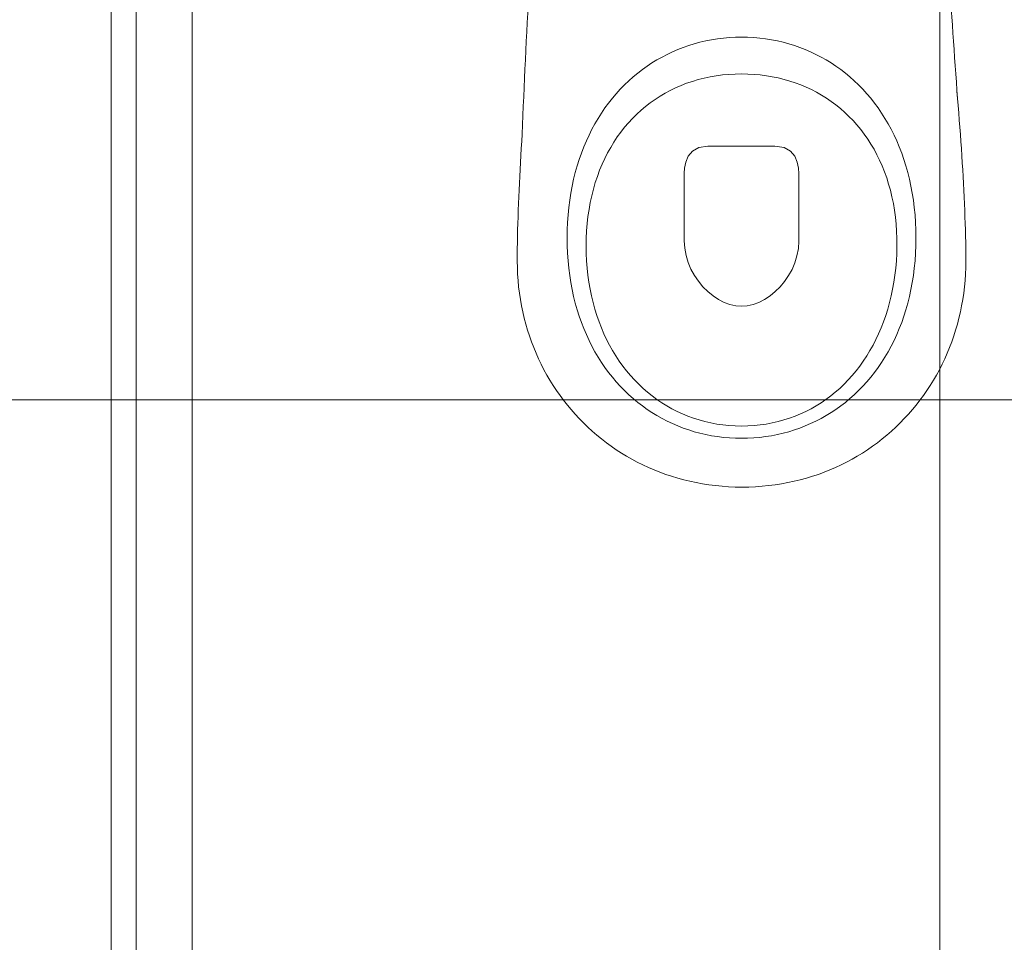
# Model space of a CAD drawing. Header units: centimetres. Extents: x 88729 to 133553, y -16225 to 14174.
# Tile 118 of 231: x 91356 to 91435, y -6417 to -6343. Entities that reach past the tile are written whole.
import ezdxf
from ezdxf.enums import TextEntityAlignment as Align

# ---------------------------------------------------------------- set-up
doc = ezdxf.new("R2010")
doc.units = ezdxf.units.CM
doc.layers.add('A-ARMATURA', color=252, linetype='Continuous', lineweight=5)
for name, color, linetype in [('A-SCIANY', 252, 'Continuous'), ('A-SUFITY', 252, 'Continuous'), ('E_PODKLAD', 7, 'Continuous'), ('R-MET-IWE', 252, 'Continuous')]:
    doc.layers.add(name, color=color, linetype=linetype)
doc.styles.get("Standard").update_dxf_attribs({"font": 'txt.shx'})

# ---------------------------------------------------------------- blocks, each defined once
blk = doc.blocks.new('A$C04280096')
at = {"layer": 'A-ARMATURA'}
for p, q in [((-42.38, -315.84), (-46.81, -317.38)), ((-37.89, -314.45), (-42.38, -315.84)), ((-33.34, -313.23), (-37.89, -314.45)), ((-28.73, -312.16), (-33.34, -313.23)), ((-24.06, -311.25), (-28.73, -312.16)), ((-19.35, -310.5), (-24.06, -311.25)), ((-14.58, -309.92), (-19.35, -310.5)), ((-9.76, -309.5), (-14.58, -309.92)), ((-4.9, -309.25), (-9.76, -309.5)), ((0, -309.16), (-4.9, -309.25)), ((4.9, -309.25), (0, -309.16)), ((9.76, -309.5), (4.9, -309.25)), ((14.58, -309.92), (9.76, -309.5)), ((19.35, -310.5), (14.58, -309.92)), ((24.06, -311.25), (19.35, -310.5)), ((28.73, -312.16), (24.06, -311.25)), ((33.34, -313.23), (28.73, -312.16)), ((37.89, -314.45), (33.34, -313.23)), ((42.38, -315.84), (37.89, -314.45)), ((46.81, -317.38), (42.38, -315.84)), ((-59.68, -322.92), (-63.82, -325.07)), ((-55.46, -320.92), (-59.68, -322.92)), ((-51.17, -319.07), (-55.46, -320.92)), ((-46.81, -317.38), (-51.17, -319.07)), ((51.17, -319.07), (46.81, -317.38)), ((55.46, -320.92), (51.17, -319.07)), ((59.68, -322.92), (55.46, -320.92)), ((63.82, -325.07), (59.68, -322.92)), ((-71.87, -329.8), (-75.77, -332.39)), ((-67.89, -327.36), (-71.87, -329.8)), ((-63.82, -325.07), (-67.89, -327.36)), ((67.89, -327.36), (63.82, -325.07)), ((71.87, -329.8), (67.89, -327.36)), ((75.77, -332.39), (71.87, -329.8)), ((-83.31, -338), (-86.95, -341.01)), ((-79.59, -335.12), (-83.31, -338)), ((-75.77, -332.39), (-79.59, -335.12)), ((-15.02, -339.41), (-19.9, -340.03)), ((-10.08, -338.96), (-15.02, -339.41)), ((-5.07, -338.68), (-10.08, -338.96)), ((0, -338.59), (-5.07, -338.68)), ((5.19, -338.69), (0, -338.59)), ((10.32, -338.97), (5.19, -338.69)), ((15.37, -339.45), (10.32, -338.97)), ((20.35, -340.1), (15.37, -339.45)), ((79.59, -335.12), (75.77, -332.39)), ((83.31, -338), (79.59, -335.12)), ((86.95, -341.01), (83.31, -338)), ((-93.93, -347.45), (-97.27, -350.88)), ((-90.49, -344.16), (-93.93, -347.45)), ((-86.95, -341.01), (-90.49, -344.16)), ((-47.56, -347.41), (-51.87, -349.23)), ((-43.15, -345.76), (-47.56, -347.41)), ((-38.66, -344.28), (-43.15, -345.76)), ((-34.09, -342.96), (-38.66, -344.28)), ((-29.43, -341.81), (-34.09, -342.96)), ((-24.7, -340.84), (-29.43, -341.81)), ((-19.9, -340.03), (-24.7, -340.84)), ((25.25, -340.95), (20.35, -340.1)), ((30.07, -341.97), (25.25, -340.95)), ((34.81, -343.17), (30.07, -341.97)), ((39.46, -344.55), (34.81, -343.17)), ((44.03, -346.11), (39.46, -344.55)), ((48.5, -347.84), (44.03, -346.11)), ((90.49, -344.16), (86.95, -341.01)), ((93.93, -347.45), (90.49, -344.16)), ((97.27, -350.88), (93.93, -347.45)), ((-173.36, -358.21), (-172.87, -352.37)), ((-100.5, -354.44), (-103.63, -358.14)), ((-97.27, -350.88), (-100.5, -354.44)), ((-60.22, -353.34), (-64.25, -355.64)), ((-56.1, -351.2), (-60.22, -353.34)), ((-51.87, -349.23), (-56.1, -351.2)), ((52.88, -349.74), (48.5, -347.84)), ((57.15, -351.81), (52.88, -349.74)), ((61.33, -354.05), (57.15, -351.81)), ((65.4, -356.46), (61.33, -354.05)), ((100.5, -354.44), (97.27, -350.88)), ((103.63, -358.14), (100.5, -354.44)), ((-173.83, -364.03), (-173.36, -358.21)), ((-106.66, -361.96), (-109.57, -365.92)), ((-103.63, -358.14), (-106.66, -361.96)), ((-72.01, -360.7), (-75.72, -363.46)), ((-68.18, -358.09), (-72.01, -360.7)), ((-64.25, -355.64), (-68.18, -358.09)), ((69.37, -359.03), (65.4, -356.46)), ((73.22, -361.76), (69.37, -359.03)), ((76.96, -364.64), (73.22, -361.76)), ((106.66, -361.96), (103.63, -358.14)), ((109.57, -365.92), (106.66, -361.96)), ((-174.74, -375.62), (-174.29, -369.84)), ((-174.29, -369.84), (-173.83, -364.03)), ((-112.36, -370), (-115.04, -374.21)), ((-109.57, -365.92), (-112.36, -370)), ((-82.82, -369.43), (-86.19, -372.63)), ((-79.33, -366.37), (-82.82, -369.43)), ((-75.72, -363.46), (-79.33, -366.37)), ((80.59, -367.69), (76.96, -364.64)), ((84.09, -370.89), (80.59, -367.69)), ((87.47, -374.25), (84.09, -370.89)), ((112.36, -370), (109.57, -365.92)), ((115.04, -374.21), (112.36, -370)), ((-175.17, -381.39), (-174.74, -375.62)), ((-117.6, -378.55), (-120.03, -383.01)), ((-115.04, -374.21), (-117.6, -378.55)), ((-89.45, -375.99), (-92.58, -379.48)), ((-86.19, -372.63), (-89.45, -375.99)), ((90.73, -377.76), (87.47, -374.25)), ((93.86, -381.42), (90.73, -377.76)), ((117.6, -378.55), (115.04, -374.21)), ((120.03, -383.01), (117.6, -378.55)), ((-175.6, -387.13), (-175.17, -381.39)), ((-120.03, -383.01), (-122.34, -387.59)), ((-98.46, -386.9), (-101.21, -390.81)), ((-95.59, -383.12), (-98.46, -386.9)), ((-92.58, -379.48), (-95.59, -383.12)), ((96.85, -385.22), (93.86, -381.42)), ((99.71, -389.17), (96.85, -385.22)), ((122.34, -387.59), (120.03, -383.01)), ((175.96, -386.92), (176.34, -392.64)), ((-176.4, -398.53), (-176, -392.84)), ((-176, -392.84), (-175.6, -387.13)), ((-124.52, -392.3), (-126.57, -397.12)), ((-122.34, -387.59), (-124.52, -392.3)), ((-103.82, -394.86), (-106.29, -399.05)), ((-101.21, -390.81), (-103.82, -394.86)), ((102.43, -393.27), (99.71, -389.17)), ((105.01, -397.5), (102.43, -393.27)), ((124.52, -392.3), (122.34, -387.59)), ((126.57, -397.12), (124.52, -392.3)), ((176.34, -392.64), (176.7, -398.34)), ((-176.77, -404.18), (-176.4, -398.53)), ((-128.49, -402.06), (-130.27, -407.12)), ((-126.57, -397.12), (-128.49, -402.06)), ((-106.29, -399.05), (-108.62, -403.37)), ((-39.28, -400.49), (-42.7, -404.65)), ((-34.11, -397.56), (-39.28, -400.49)), ((-26.84, -396.45), (-34.11, -397.56)), ((-2.06, -396.45), (-26.84, -396.45)), ((26.95, -396.45), (-2.06, -396.45)), ((34.23, -397.56), (26.95, -396.45)), ((39.4, -400.49), (34.23, -397.56)), ((42.81, -404.62), (39.4, -400.49)), ((107.45, -401.88), (105.01, -397.5)), ((109.74, -406.39), (107.45, -401.88)), ((128.49, -402.06), (126.57, -397.12)), ((130.27, -407.12), (128.49, -402.06)), ((176.7, -398.34), (177.04, -404.01)), ((-177.47, -415.39), (-177.13, -409.8)), ((-177.13, -409.8), (-176.77, -404.18)), ((-130.27, -407.12), (-131.9, -412.29)), ((-110.8, -407.82), (-112.84, -412.39)), ((-108.62, -403.37), (-110.8, -407.82)), ((-44.69, -409.42), (-45.63, -414.21)), ((-42.7, -404.65), (-44.69, -409.42)), ((44.81, -409.36), (42.81, -404.62)), ((45.75, -414.09), (44.81, -409.36)), ((111.87, -411.04), (109.74, -406.39)), ((131.9, -412.29), (130.27, -407.12)), ((177.04, -404.01), (177.37, -409.64)), ((177.37, -409.64), (177.68, -415.24)), ((-177.79, -420.94), (-177.47, -415.39)), ((-133.4, -417.57), (-134.75, -422.97)), ((-131.9, -412.29), (-133.4, -417.57)), ((-114.73, -417.1), (-116.46, -421.93)), ((-112.84, -412.39), (-114.73, -417.1)), ((-45.84, -418.41), (-45.97, -472.78)), ((-45.63, -414.21), (-45.84, -418.41)), ((45.97, -418.21), (45.75, -414.09)), ((45.97, -472.5), (45.97, -418.21)), ((113.86, -415.82), (111.87, -411.04)), ((115.69, -420.74), (113.86, -415.82)), ((133.4, -417.57), (131.9, -412.29)), ((134.75, -422.97), (133.4, -417.57)), ((177.68, -415.24), (177.98, -420.8)), ((-178.38, -431.91), (-178.1, -426.45)), ((-178.1, -426.45), (-177.79, -420.94)), ((-134.75, -422.97), (-135.95, -428.48)), ((-116.46, -421.93), (-118.04, -426.88)), ((117.36, -425.78), (115.69, -420.74)), ((118.86, -430.95), (117.36, -425.78)), ((135.95, -428.48), (134.75, -422.97)), ((177.98, -420.8), (178.26, -426.32)), ((178.26, -426.32), (178.52, -431.8)), ((-178.64, -437.34), (-178.38, -431.91)), ((-137, -434.1), (-137.9, -439.82)), ((-135.95, -428.48), (-137, -434.1)), ((-119.46, -431.95), (-120.71, -437.15)), ((-118.04, -426.88), (-119.46, -431.95)), ((120.2, -436.25), (118.86, -430.95)), ((137, -434.1), (135.95, -428.48)), ((137.9, -439.82), (137, -434.1)), ((178.52, -431.8), (178.76, -437.24)), ((-178.89, -442.71), (-178.64, -437.34)), ((-137.9, -439.82), (-138.64, -445.65)), ((-120.71, -437.15), (-121.8, -442.46)), ((121.37, -441.67), (120.2, -436.25)), ((122.37, -447.21), (121.37, -441.67)), ((138.64, -445.65), (137.9, -439.82)), ((178.76, -437.24), (178.98, -442.63)), ((-179.3, -453.32), (-179.1, -448.04)), ((-179.1, -448.04), (-178.89, -442.71)), ((-138.64, -445.65), (-139.22, -451.58)), ((-122.72, -447.88), (-123.47, -453.42)), ((-121.8, -442.46), (-122.72, -447.88)), ((123.2, -452.88), (122.37, -447.21)), ((139.22, -451.58), (138.64, -445.65)), ((178.98, -442.63), (179.18, -447.97)), ((179.18, -447.97), (179.36, -453.26)), ((-179.47, -458.55), (-179.3, -453.32)), ((-139.64, -457.62), (-139.89, -463.76)), ((-139.22, -451.58), (-139.64, -457.62)), ((-123.47, -453.42), (-124.05, -459.07)), ((123.84, -458.66), (123.2, -452.88)), ((139.64, -457.62), (139.22, -451.58)), ((139.89, -463.76), (139.64, -457.62)), ((179.36, -453.26), (179.52, -458.49)), ((-179.74, -468.83), (-179.62, -463.72)), ((-179.62, -463.72), (-179.47, -458.55)), ((-139.89, -463.76), (-139.97, -469.99)), ((-124.44, -464.83), (-124.66, -470.71)), ((-124.05, -459.07), (-124.44, -464.83)), ((124.31, -464.55), (123.84, -458.66)), ((124.59, -470.56), (124.31, -464.55)), ((139.97, -469.99), (139.89, -463.76)), ((179.52, -458.49), (179.65, -463.67)), ((179.65, -463.67), (179.76, -468.8)), ((-179.91, -478.88), (-179.84, -473.89)), ((-179.84, -473.89), (-179.74, -468.83)), ((-139.97, -469.99), (-139.89, -476.23)), ((-139.97, -469.99), (-139.97, -469.99)), ((-124.66, -470.71), (-124.69, -476.68)), ((-45.97, -472.78), (-45.58, -478.69)), ((45.6, -478.45), (45.97, -472.5)), ((45.97, -472.5), (45.97, -472.5)), ((124.69, -476.68), (124.59, -470.56)), ((139.89, -476.23), (139.97, -469.99)), ((139.97, -469.99), (139.97, -469.99)), ((179.76, -468.8), (179.85, -473.86)), ((179.85, -473.86), (179.92, -478.86)), ((-179.95, -483.81), (-179.91, -478.88)), ((-139.89, -476.23), (-139.64, -482.37)), ((-124.69, -476.68), (-124.54, -482.67)), ((-124.69, -476.68), (-124.69, -476.68)), ((-45.58, -478.69), (-44.5, -484.45)), ((44.55, -484.25), (45.6, -478.45)), ((124.6, -482.67), (124.69, -476.68)), ((124.69, -476.68), (124.69, -476.68)), ((139.64, -482.37), (139.89, -476.23)), ((179.92, -478.86), (179.95, -483.8)), ((-179.97, -488.67), (-179.95, -483.81)), ((-179.9, -493.91), (-179.97, -488.67)), ((-139.64, -482.37), (-139.22, -488.41)), ((-139.22, -488.41), (-138.64, -494.34)), ((-124.54, -482.67), (-124.21, -488.57)), ((-124.21, -488.57), (-123.72, -494.38)), ((-44.5, -484.45), (-42.8, -490)), ((42.86, -489.83), (44.55, -484.25)), ((123.88, -494.38), (124.33, -488.57)), ((124.33, -488.57), (124.6, -482.67)), ((138.64, -494.34), (139.22, -488.41)), ((139.22, -488.41), (139.64, -482.37)), ((179.97, -488.67), (179.9, -493.91)), ((179.95, -483.8), (179.97, -488.67)), ((-179.69, -499.11), (-179.9, -493.91)), ((-138.64, -494.34), (-137.9, -500.17)), ((-123.72, -494.38), (-123.06, -500.1)), ((-42.8, -490), (-40.54, -495.31)), ((-40.54, -495.31), (-37.77, -500.33)), ((37.83, -500.22), (40.6, -495.17)), ((40.6, -495.17), (42.86, -489.83)), ((123.27, -500.1), (123.88, -494.38)), ((137.9, -500.17), (138.64, -494.34)), ((179.9, -493.91), (179.69, -499.11)), ((-179.34, -504.28), (-179.69, -499.11)), ((-178.86, -509.4), (-179.34, -504.28)), ((-137.9, -500.17), (-137, -505.89)), ((-123.06, -500.1), (-122.24, -505.72)), ((-37.77, -500.33), (-34.56, -505.01)), ((-34.56, -505.01), (-30.96, -509.31)), ((31.01, -509.24), (34.62, -504.92)), ((34.62, -504.92), (37.83, -500.22)), ((122.48, -505.72), (123.27, -500.1)), ((137, -505.89), (137.9, -500.17)), ((179.33, -504.28), (178.85, -509.4)), ((179.69, -499.11), (179.33, -504.28)), ((-178.24, -514.48), (-178.86, -509.4)), ((-137, -505.89), (-135.95, -511.51)), ((-135.95, -511.51), (-134.75, -517.02)), ((-122.24, -505.72), (-121.25, -511.25)), ((-121.25, -511.25), (-120.1, -516.68)), ((-30.96, -509.31), (-27.04, -513.18)), ((-27.04, -513.18), (-22.85, -516.58)), ((22.88, -516.55), (27.08, -513.13)), ((27.08, -513.13), (31.01, -509.24)), ((120.41, -516.68), (121.53, -511.25)), ((121.53, -511.25), (122.48, -505.72)), ((134.75, -517.02), (135.95, -511.51)), ((135.95, -511.51), (137, -505.89)), ((178.85, -509.4), (178.22, -514.48)), ((-177.49, -519.52), (-178.24, -514.48)), ((-176.61, -524.51), (-177.49, -519.52)), ((-134.75, -517.02), (-133.4, -522.41)), ((-120.1, -516.68), (-118.8, -522)), ((-22.85, -516.58), (-18.45, -519.47)), ((-18.45, -519.47), (-13.91, -521.79)), ((13.92, -521.78), (18.47, -519.45)), ((18.47, -519.45), (22.88, -516.55)), ((119.13, -522), (120.41, -516.68)), ((133.4, -522.41), (134.75, -517.02)), ((177.46, -519.52), (176.57, -524.51)), ((178.22, -514.48), (177.46, -519.52)), ((-175.6, -529.45), (-176.61, -524.51)), ((-133.4, -522.41), (-131.9, -527.7)), ((-131.9, -527.7), (-130.27, -532.87)), ((-118.8, -522), (-117.34, -527.21)), ((-117.34, -527.21), (-115.73, -532.32)), ((-13.91, -521.79), (-9.28, -523.5)), ((-9.28, -523.5), (-4.62, -524.57)), ((-4.62, -524.57), (0, -524.93)), ((0, -524.93), (4.62, -524.56)), ((4.62, -524.56), (9.29, -523.5)), ((9.29, -523.5), (13.92, -521.78)), ((116.1, -532.32), (117.69, -527.21)), ((117.69, -527.21), (119.13, -522)), ((130.27, -532.87), (131.9, -527.7)), ((131.9, -527.7), (133.4, -522.41)), ((176.57, -524.51), (175.55, -529.45)), ((-174.46, -534.34), (-175.6, -529.45)), ((-173.19, -539.18), (-174.46, -534.34)), ((-130.27, -532.87), (-128.49, -537.93)), ((-115.73, -532.32), (-113.97, -537.32)), ((114.35, -537.32), (116.1, -532.32)), ((128.49, -537.93), (130.27, -532.87)), ((174.4, -534.34), (173.12, -539.18)), ((175.55, -529.45), (174.4, -534.34)), ((-171.8, -543.97), (-173.19, -539.18)), ((-170.29, -548.7), (-171.8, -543.97)), ((-128.49, -537.93), (-126.57, -542.87)), ((-126.57, -542.87), (-124.52, -547.69)), ((-113.97, -537.32), (-112.07, -542.2)), ((-112.07, -542.2), (-110.02, -546.96)), ((110.41, -546.96), (112.46, -542.2)), ((112.46, -542.2), (114.35, -537.32)), ((124.52, -547.69), (126.57, -542.87)), ((126.57, -542.87), (128.49, -537.93)), ((171.72, -543.97), (170.19, -548.7)), ((173.12, -539.18), (171.72, -543.97)), ((-168.66, -553.37), (-170.29, -548.7)), ((-124.52, -547.69), (-122.34, -552.4)), ((-122.34, -552.4), (-120.03, -556.98)), ((-110.02, -546.96), (-107.83, -551.6)), ((-107.83, -551.6), (-105.51, -556.12)), ((105.9, -556.12), (108.23, -551.6)), ((108.23, -551.6), (110.41, -546.96)), ((120.03, -556.98), (122.34, -552.4)), ((122.34, -552.4), (124.52, -547.69)), ((170.19, -548.7), (168.54, -553.37)), ((-166.9, -557.98), (-168.66, -553.37)), ((-165.03, -562.53), (-166.9, -557.98)), ((-120.03, -556.98), (-117.6, -561.44)), ((-105.51, -556.12), (-103.04, -560.51)), ((-103.04, -560.51), (-100.45, -564.77)), ((100.83, -564.77), (103.43, -560.51)), ((103.43, -560.51), (105.9, -556.12)), ((117.6, -561.44), (120.03, -556.98)), ((166.77, -557.98), (164.88, -562.53)), ((168.54, -553.37), (166.77, -557.98)), ((-163.04, -567.01), (-165.03, -562.53)), ((-160.93, -571.42), (-163.04, -567.01)), ((-117.6, -561.44), (-115.04, -565.77)), ((-115.04, -565.77), (-112.36, -569.99)), ((-100.45, -564.77), (-97.72, -568.9)), ((98.09, -568.9), (100.83, -564.77)), ((112.36, -569.99), (115.04, -565.77)), ((115.04, -565.77), (117.6, -561.44)), ((162.87, -567.01), (160.75, -571.42)), ((164.88, -562.53), (162.87, -567.01)), ((-158.71, -575.77), (-160.93, -571.42)), ((-156.38, -580.05), (-158.71, -575.77)), ((-112.36, -569.99), (-109.57, -574.07)), ((-109.57, -574.07), (-106.66, -578.03)), ((-97.72, -568.9), (-94.87, -572.9)), ((-94.87, -572.9), (-91.89, -576.75)), ((92.23, -576.75), (95.23, -572.9)), ((95.23, -572.9), (98.09, -568.9)), ((106.66, -578.03), (109.57, -574.07)), ((109.57, -574.07), (112.36, -569.99)), ((158.51, -575.77), (156.16, -580.05)), ((160.75, -571.42), (158.51, -575.77)), ((-153.94, -584.25), (-156.38, -580.05)), ((-151.39, -588.38), (-153.94, -584.25)), ((-106.66, -578.03), (-103.63, -581.85)), ((-103.63, -581.85), (-100.5, -585.55)), ((-91.89, -576.75), (-88.79, -580.47)), ((-88.79, -580.47), (-85.56, -584.04)), ((-85.56, -584.04), (-82.22, -587.47)), ((82.52, -587.47), (85.88, -584.04)), ((85.88, -584.04), (89.12, -580.47)), ((89.12, -580.47), (92.23, -576.75)), ((100.5, -585.55), (103.63, -581.85)), ((103.63, -581.85), (106.66, -578.03)), ((153.69, -584.25), (151.12, -588.38)), ((156.16, -580.05), (153.69, -584.25)), ((-148.73, -592.43), (-151.39, -588.38)), ((-145.96, -596.41), (-148.73, -592.43)), ((-100.5, -585.55), (-97.27, -589.11)), ((-97.27, -589.11), (-93.93, -592.53)), ((-93.93, -592.53), (-90.49, -595.82)), ((-82.22, -587.47), (-78.77, -590.75)), ((-78.77, -590.75), (-75.2, -593.87)), ((75.46, -593.87), (79.05, -590.75)), ((79.05, -590.75), (82.52, -587.47)), ((90.49, -595.82), (93.93, -592.53)), ((93.93, -592.53), (97.27, -589.11)), ((97.27, -589.11), (100.5, -585.55)), ((148.44, -592.43), (145.66, -596.41)), ((151.12, -588.38), (148.44, -592.43)), ((-143.09, -600.3), (-145.96, -596.41)), ((-140.12, -604.11), (-143.09, -600.3)), ((-90.49, -595.82), (-86.95, -598.98)), ((-86.95, -598.98), (-83.31, -601.99)), ((-75.2, -593.87), (-71.53, -596.84)), ((-71.53, -596.84), (-67.75, -599.66)), ((-67.75, -599.66), (-63.86, -602.31)), ((64.06, -602.31), (67.96, -599.66)), ((67.96, -599.66), (71.77, -596.84)), ((71.77, -596.84), (75.46, -593.87)), ((83.31, -601.99), (86.95, -598.98)), ((86.95, -598.98), (90.49, -595.82)), ((142.77, -600.3), (139.77, -604.11)), ((145.66, -596.41), (142.77, -600.3)), ((-137.05, -607.83), (-140.12, -604.11)), ((-133.88, -611.47), (-137.05, -607.83)), ((-83.31, -601.99), (-79.59, -604.86)), ((-79.59, -604.86), (-75.77, -607.6)), ((-75.77, -607.6), (-71.87, -610.18)), ((-63.86, -602.31), (-59.87, -604.8)), ((-59.87, -604.8), (-55.79, -607.12)), ((-55.79, -607.12), (-51.6, -609.27)), ((51.74, -609.27), (55.94, -607.12)), ((55.94, -607.12), (60.05, -604.8)), ((60.05, -604.8), (64.06, -602.31)), ((71.87, -610.18), (75.77, -607.6)), ((75.77, -607.6), (79.59, -604.86)), ((79.59, -604.86), (83.31, -601.99)), ((136.68, -607.83), (133.49, -611.47)), ((139.77, -604.11), (136.68, -607.83)), ((-130.61, -615.02), (-133.88, -611.47)), ((-127.25, -618.47), (-130.61, -615.02)), ((-71.87, -610.18), (-67.89, -612.63)), ((-67.89, -612.63), (-63.82, -614.92)), ((-63.82, -614.92), (-59.68, -617.07)), ((-51.6, -609.27), (-47.33, -611.25)), ((-47.33, -611.25), (-42.96, -613.06)), ((-42.96, -613.06), (-38.51, -614.68)), ((-38.51, -614.68), (-33.96, -616.13)), ((-33.96, -616.13), (-29.34, -617.39)), ((29.39, -617.39), (34.03, -616.13)), ((34.03, -616.13), (38.58, -614.68)), ((38.58, -614.68), (43.06, -613.06)), ((43.06, -613.06), (47.44, -611.25)), ((47.44, -611.25), (51.74, -609.27)), ((59.68, -617.07), (63.82, -614.92)), ((63.82, -614.92), (67.89, -612.63)), ((67.89, -612.63), (71.87, -610.18)), ((130.19, -615.02), (126.81, -618.47)), ((133.49, -611.47), (130.19, -615.02)), ((-123.79, -621.84), (-127.25, -618.47)), ((-120.23, -625.1), (-123.79, -621.84)), ((-59.68, -617.07), (-55.46, -619.07)), ((-55.46, -619.07), (-51.17, -620.92)), ((-51.17, -620.92), (-46.81, -622.61)), ((-46.81, -622.61), (-42.38, -624.15)), ((-29.34, -617.39), (-24.64, -618.47)), ((-24.64, -618.47), (-19.85, -619.36)), ((-19.85, -619.36), (-15, -620.05)), ((-15, -620.05), (-10.07, -620.55)), ((-10.07, -620.55), (-5.07, -620.85)), ((-5.07, -620.85), (0, -620.96)), ((0, -620.96), (5.07, -620.85)), ((0, -620.96), (0, -620.96)), ((5.07, -620.85), (10.07, -620.55)), ((10.07, -620.55), (15.01, -620.05)), ((15.01, -620.05), (19.88, -619.36)), ((19.88, -619.36), (24.67, -618.47)), ((24.67, -618.47), (29.39, -617.39)), ((42.38, -624.15), (46.81, -622.61)), ((46.81, -622.61), (51.17, -620.92)), ((51.17, -620.92), (55.46, -619.07)), ((55.46, -619.07), (59.68, -617.07)), ((123.32, -621.84), (119.75, -625.1)), ((126.81, -618.47), (123.32, -621.84)), ((-116.59, -628.27), (-120.23, -625.1)), ((-112.85, -631.35), (-116.59, -628.27)), ((-109.03, -634.32), (-112.85, -631.35)), ((-42.38, -624.15), (-37.89, -625.53)), ((-37.89, -625.53), (-33.34, -626.76)), ((-33.34, -626.76), (-28.73, -627.83)), ((-28.73, -627.83), (-24.06, -628.74)), ((-24.06, -628.74), (-19.35, -629.49)), ((-19.35, -629.49), (-14.58, -630.07)), ((-14.58, -630.07), (-9.76, -630.49)), ((-9.76, -630.49), (-4.9, -630.74)), ((-4.9, -630.74), (0, -630.82)), ((0, -630.82), (4.9, -630.74)), ((0, -630.82), (0, -630.82)), ((4.9, -630.74), (9.76, -630.49)), ((9.76, -630.49), (14.58, -630.07)), ((14.58, -630.07), (19.35, -629.49)), ((19.35, -629.49), (24.06, -628.74)), ((24.06, -628.74), (28.73, -627.83)), ((28.73, -627.83), (33.34, -626.76)), ((33.34, -626.76), (37.89, -625.53)), ((37.89, -625.53), (42.38, -624.15)), ((112.33, -631.35), (108.48, -634.32)), ((116.08, -628.27), (112.33, -631.35)), ((119.75, -625.1), (116.08, -628.27)), ((-105.12, -637.18), (-109.03, -634.32)), ((-101.13, -639.94), (-105.12, -637.18)), ((104.55, -637.18), (100.53, -639.94)), ((108.48, -634.32), (104.55, -637.18)), ((-97.05, -642.6), (-101.13, -639.94)), ((-92.89, -645.14), (-97.05, -642.6)), ((-88.65, -647.58), (-92.89, -645.14)), ((-84.33, -649.89), (-88.65, -647.58)), ((88, -647.58), (83.66, -649.89)), ((92.26, -645.14), (88, -647.58)), ((96.44, -642.6), (92.26, -645.14)), ((100.53, -639.94), (96.44, -642.6)), ((-79.94, -652.1), (-84.33, -649.89)), ((-75.47, -654.18), (-79.94, -652.1)), ((-70.92, -656.15), (-75.47, -654.18)), ((74.76, -654.18), (70.2, -656.15)), ((79.25, -652.1), (74.76, -654.18)), ((83.66, -649.89), (79.25, -652.1)), ((-66.31, -657.99), (-70.92, -656.15)), ((-61.62, -659.71), (-66.31, -657.99)), ((-56.86, -661.31), (-61.62, -659.71)), ((-52.04, -662.77), (-56.86, -661.31)), ((-47.15, -664.11), (-52.04, -662.77)), ((51.25, -662.77), (46.35, -664.11)), ((56.09, -661.31), (51.25, -662.77)), ((60.86, -659.71), (56.09, -661.31)), ((65.56, -657.99), (60.86, -659.71)), ((70.2, -656.15), (65.56, -657.99)), ((-42.19, -665.32), (-47.15, -664.11)), ((-37.17, -666.39), (-42.19, -665.32)), ((-32.1, -667.32), (-37.17, -666.39)), ((-26.96, -668.12), (-32.1, -667.32)), ((-21.76, -668.77), (-26.96, -668.12)), ((-16.51, -669.29), (-21.76, -668.77)), ((-11.2, -669.66), (-16.51, -669.29)), ((-5.84, -669.88), (-11.2, -669.66)), ((-0.43, -669.95), (-5.84, -669.88)), ((4.98, -669.88), (-0.43, -669.95)), ((10.35, -669.66), (4.98, -669.88)), ((15.66, -669.29), (10.35, -669.66)), ((20.92, -668.77), (15.66, -669.29)), ((26.12, -668.12), (20.92, -668.77)), ((31.26, -667.32), (26.12, -668.12)), ((36.35, -666.39), (31.26, -667.32)), ((41.38, -665.32), (36.35, -666.39)), ((46.35, -664.11), (41.38, -665.32))]:
    blk.add_line(p, q, dxfattribs=at)
at = {"layer": 'A-ARMATURA', "linetype": 'Continuous'}
for centre, radius, start, end in [((-8576.26, 264.4), 8425.94, 355.762455, 357.188478), ((-5010.96, -574.67), 5190.32, 2.07305, 4.71198)]:
    blk.add_arc(centre, radius, start, end, dxfattribs=at)
blk = doc.blocks.new('A$C6D4569AD')
at = {"layer": 'A-ARMATURA', "xscale": -0.09999999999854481, "yscale": 0.1000000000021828, "zscale": 0.1, "rotation": 270}
blk.add_blockref('A$C04280096', (15.03, 0), dxfattribs=at)
blk = doc.blocks.new('A$Ce817dbbb')
at = {"layer": 'A-SCIANY', "color": 252, "lineweight": 9, "ltscale": 3}
for p, q in [((-38.896, -16919.017), (-38.896, -16779.017)), ((-36.896, -16919.017), (-36.896, -16779.017))]:
    blk.add_line(p, q, dxfattribs=at)
at = {"layer": 'A-SUFITY', "lineweight": 0, "ltscale": 0.1}
for p, q in [((-32.396, -16779.017), (-32.396, -17079.017)), ((27.604, -16779.017), (27.604, -17079.017)), ((-139.896, -16839.017), (375.104, -16839.017))]:
    blk.add_line(p, q, dxfattribs=at)
at = {"layer": 'A-ARMATURA', "color": 252, "lineweight": 9, "rotation": 90}
blk.add_blockref('A$C6D4569AD', (11.688, -16794.047), dxfattribs=at)
at = {"layer": 'R-MET-IWE', "color": 252, "lineweight": 9, "width": 0.75}
for tag, rotation, p in [('0-', 90, (-1139.045, -4143.611)), ('0-', 90, (-1113.045, -4143.611)), ('0-', 90, (-1087.045, -4143.611)), ('2-', 90, (-796.045, -4143.611)), ('2-', 90, (-505.045, -4143.611)), ('0-', 90, (-480.045, -4143.611)), ('0-', 90, (-456.045, -4143.611)), ('2-', 90, (-166.045, -4143.611)), ('2-', 90, (-625.663, -4833.611)), ('2-', 90, (-599.663, -4833.611)), ('2-', 90, (-573.663, -4833.611)), ('0-', 180, (-2169.638, -4848.468)), ('0-', 180, (-2169.638, -4873.468)), ('0-', 180, (-2169.638, -4899.468)), ('-2', 90, (-1661.47, -4961.645)), ('-2', 90, (-1636.47, -4961.645)), ('0-', 270, (-1489.782, -4968.061)), ('0-', 270, (-1464.782, -4968.061)), ('0-', 270, (-1439.782, -4968.061)), ('0-', 270, (-1364.782, -4968.061)), ('0-', 270, (-1339.782, -4968.061)), ('0-', 270, (-1314.782, -4968.061)), ('0-', 270, (328.218, -4968.061)), ('0-', 270, (354.218, -4968.061)), ('0-', 270, (1256.218, -4968.061)), ('0-', 270, (1282.218, -4968.061)), ('0-', 90, (-513.045, -5496.611)), ('0-', 90, (-487.045, -5496.611)), ('K.S.-', 90, (-487.045, -5766.111)), ('0-', 90, (-513.045, -5766.111)), ('1-', 90, (-539.045, -6114.611)), ('0-', 90, (-513.045, -6114.611)), ('0-', 90, (-487.045, -6114.611)), ('0-', 90, (301.955, -6545.611)), ('0-', 90, (327.955, -6545.611)), ('0-', 90, (353.955, -6545.611)), ('0-', 90, (416.113, -6545.611)), ('0-', 90, (1255.955, -6545.611)), ('0-', 90, (1281.955, -6545.611)), ('1-', 90, (2382.955, -6845.611)), ('1-', 90, (2408.955, -6845.611)), ('1-', 90, (2434.955, -6845.611)), ('1-', 90, (2827.955, -6845.611)), ('1-', 90, (2853.955, -6845.611)), ('1-', 90, (2879.955, -6845.611)), ('<-2', 90, (-910.64, -10482.409)), ('2->', 90, (-718.146, -10854.38)), ('2->', 90, (-692.146, -10854.38)), ('2->', 90, (-744.146, -10870.803)), ('-0', 90, (-186.093, -12450.121)), ('1-', 90, (2264.472, -12866.38)), ('1-', 90, (2290.472, -12866.38)), ('1-', 90, (2316.472, -12866.38)), ('1-', 90, (2709.472, -12866.38)), ('1-', 90, (2735.472, -12866.38)), ('1-', 90, (2761.472, -12866.38)), ('<-KL', 90, (-700.012, -16780.913)), ('-0', 90, (-179.939, -18957.533)), ('0->', 90, (-1257.528, -23179.046)), ('0->', 90, (-1231.528, -23179.046)), ('0->', 90, (-1205.528, -23179.046)), ('0->', 90, (-600.528, -23179.046)), ('0->', 90, (-574.528, -23179.046)), ('0->', 90, (-1692.528, -24074.046)), ('0->', 90, (-1666.528, -24074.046)), ('0->', 90, (-1640.528, -24074.046)), ('0->', 90, (-1486.528, -24074.046)), ('0->', 90, (-1460.528, -24074.046)), ('0->', 90, (-1434.528, -24074.046)), ('<-0', 90, (-499.818, -24383.565)), ('<-0', 90, (-298.109, -24383.565)), ('<-0', 180, (-587.122, -25088.859)), ('<-0', 270, (-496.631, -25202.677)), ('<-0', 180, (-1353.253, -25419.359)), ('<-0', 180, (-1187.253, -25444.101)), ('<-0', 90, (-179.614, -25454.222)), ('<-0', 90, (-69.593, -26375.359)), ('<-0', 90, (-43.593, -26375.359))]:
    blk.add_attdef(tag, text='', height=17, rotation=rotation, dxfattribs=at).set_placement(p, align=Align.MIDDLE)
for tag, p in [('2-', (1424.812, -4179.204)), ('2-', (1424.812, -4205.204)), ('K.S.-', (-76.891, -4264.204)), ('KL-', (-613.132, -4292.185)), ('1-', (-613.132, -4312.185)), ('1-', (-613.132, -4332.185)), ('K.S.-', (1414.126, -4333.662)), ('0-', (-70.188, -4341.204)), ('0-', (469.812, -4341.204)), ('1-', (-613.132, -4352.185)), ('0-', (1424.812, -4361.204)), ('0-', (-70.188, -4367.204)), ('1-', (469.812, -4367.204)), ('0-', (1099.812, -4368.204)), ('2-', (1424.812, -4387.204)), ('1-', (-70.188, -4393.204)), ('1-', (469.812, -4393.204)), ('1-', (1099.812, -4394.204)), ('2-', (1424.812, -4413.204)), ('2-', (-70.188, -4419.204)), ('2-', (1099.812, -4420.204)), ('2-', (469.812, -4444.204)), ('K.S.-', (-76.891, -4445.204)), ('2-', (1099.812, -4446.204)), ('2-', (469.812, -4470.204)), ('2-', (-825.188, -4496.204)), ('2-', (-825.188, -4522.204)), ('2-', (-70.188, -4574.204)), ('2-', (-70.188, -4600.204)), ('K.S.-', (1089.126, -4600.662)), ('2-', (1099.812, -4653.204)), ('2-', (-70.188, -4669.204)), ('2-', (1099.812, -4679.204)), ('-1', (1806.777, -4690.779)), ('1-', (-70.188, -4695.204)), ('2-', (1099.812, -4705.204)), ('-1', (1806.777, -4716.295)), ('K.S.-', (-73.204, -4721.204)), ('-1', (1806.777, -4743.07)), ('FR-', (-70.188, -4747.204)), ('0-', (-1066.188, -6382.704)), ('0-', (-1066.188, -6408.704)), ('2-', (1729.812, -6586.204)), ('2-', (1729.812, -6612.204)), ('2-', (1729.812, -6638.204)), ('2-', (1729.812, -6664.204)), ('K.S.-', (469.812, -6788.204)), ('1-', (-962.188, -6915.204)), ('1-', (-460.188, -6923.204)), ('1-', (469.812, -6923.204)), ('2-', (1729.812, -6923.204)), ('1-', (-460.188, -6949.204)), ('1-', (469.812, -6949.204)), ('2-', (1729.812, -6949.204)), ('K.S.-', (2901.812, -6960.204)), ('2-', (1729.812, -6975.204)), ('2-', (1729.812, -7001.204)), ('2-', (-460.188, -7026.204)), ('0-', (469.812, -7026.204)), ('2-', (-460.188, -7052.204)), ('0-', (469.812, -7052.204)), ('2-', (-460.188, -7078.204)), ('2-', (469.812, -7078.204)), ('1-', (2901.812, -7088.204)), ('2-', (469.812, -7104.204)), ('1-', (2901.812, -7114.204)), ('0-', (1729.812, -7131.204)), ('2-', (-460.188, -7141.204)), ('0-', (1729.812, -7157.204)), ('2-', (-460.188, -7167.204)), ('2-', (469.812, -7181.204)), ('2-', (1729.812, -7183.204)), ('0-', (-460.188, -7193.204)), ('2-', (469.812, -7207.204)), ('2-', (1729.812, -7209.204)), ('K.S.-', (-470.874, -7217.662)), ('2-', (469.812, -7233.204)), ('2-', (1729.812, -7235.204)), ('1-', (-460.188, -7245.204)), ('2-', (469.812, -7259.204)), ('2-', (1729.812, -7261.204)), ('2-', (1729.812, -7287.204)), ('2-', (-460.188, -7297.204)), ('2->', (-943.671, -10542.973)), ('-1', (1688.294, -10711.548)), ('-1', (1688.294, -10737.548)), ('-1', (1688.294, -10763.548)), ('<-2', (1685.551, -12605.392)), ('2->', (1611.329, -12636.472)), ('2->', (1611.329, -12658.973)), ('2->', (1590.766, -12684.973)), ('K.S.-', (2783.329, -12980.973)), ('2->', (-578.671, -13046.973)), ('2->', (-578.671, -13072.973)), ('<-2', (-476.881, -13105.942)), ('1-', (2783.329, -13108.973)), ('1-', (2783.329, -13134.973)), ('<-1', (-610.787, -16857.829)), ('<-1', (-610.787, -16877.829)), ('<-1', (1688.294, -17218.96)), ('<-1', (1688.294, -17244.96)), ('<-1', (1688.294, -17270.96)), ('<-1', (-478.914, -18553.429)), ('<-0', (-2287.983, -23879.575)), ('<-0', (-2287.983, -23905.575)), ('<-0', (-2287.983, -23931.575)), ('<-0', (-343.077, -24738.183)), ('<-0', (-478.914, -25059.683))]:
    blk.add_attdef(tag, text='', height=17, dxfattribs=at).set_placement(p, align=Align.MIDDLE)

msp = doc.modelspace()

# ---------------------------------------------------------------- block references
at = {"layer": 'E_PODKLAD'}
msp.add_blockref('A$Ce817dbbb', (91401.874, 10465.391), dxfattribs=at)

doc.saveas('drawing.dxf')
